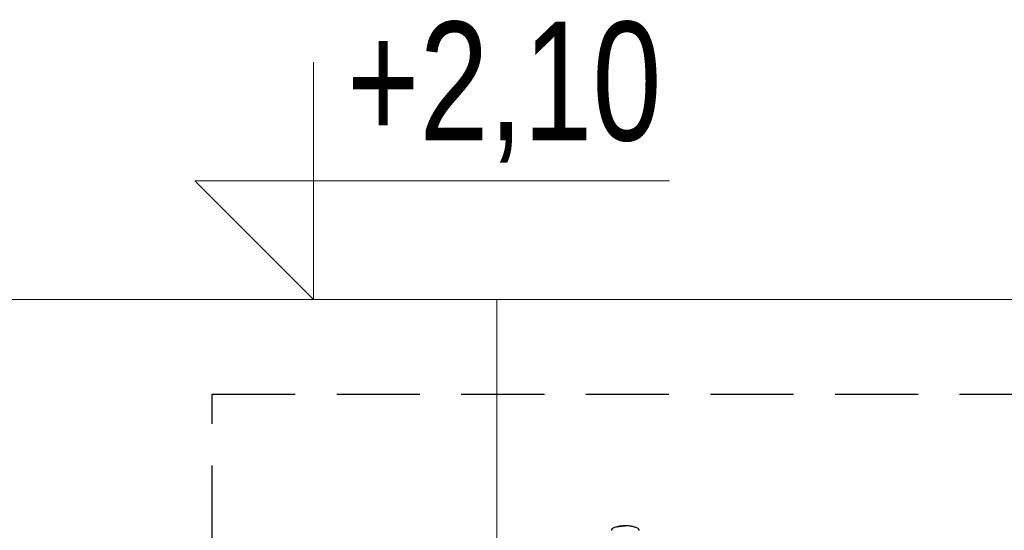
# Model space of a CAD drawing. Header units: inches. Extents: x 53216 to 117387, y -66787 to -22834.
# Tile 46 of 256: x 58202 to 58305, y -30477 to -30423. Entities that reach past the tile are written whole.
import ezdxf

# ---------------------------------------------------------------- set-up
doc = ezdxf.new("R2010")
doc.units = ezdxf.units.IN
doc.header["$MEASUREMENT"] = 0
doc.linetypes.add('HIDDEN', pattern=[0.375, 0.25, -0.125])
doc.layers.get('0').update_dxf_attribs({"lineweight": 0})
doc.layers.add('p--kafelki', color=251, linetype='Continuous', lineweight=13)
doc.layers.add('p--łazienka NP', color=150, linetype='Continuous', lineweight=25)
doc.styles.add('1-50', font='arial.ttf', dxfattribs={"width": 0.75, "height": 12.5})

# ---------------------------------------------------------------- blocks, each defined once
blk = doc.blocks.new('kota wykoń')
for p, q in [((0, 25), (0, 0)), ((0, 0), (-12.5, 12.5)), ((-12.5, 12.5), (37.5, 12.5))]:
    blk.add_line(p, q)
at = {"lineweight": 0}
blk.add_line((-2.5, 0), (2.5, 0), dxfattribs=at)
blk = doc.blocks.new('natrysk')
at = {"linetype": 'Continuous'}
for points, knots in [([(-1.36, 65.62), (-1.37, 65.62), (-1.38, 65.61), (-1.39, 65.6), (-1.4, 65.6), (-1.42, 65.58), (-1.43, 65.56), (-1.45, 65.53), (-1.45, 65.51), (-1.46, 65.48), (-1.46, 65.46), (-1.46, 65.44)], [0, 0, 0, 0, 0.125, 0.125, 0.25, 0.25, 0.5, 0.5, 0.75, 0.75, 1, 1, 1, 1]), ([(0, 65.91), (-0.06, 65.91), (-0.12, 65.91), (-0.23, 65.91), (-0.29, 65.9), (-0.47, 65.89), (-0.58, 65.87), (-0.76, 65.84), (-0.81, 65.82), (-0.93, 65.79), (-0.98, 65.78), (-1.15, 65.72), (-1.26, 65.68), (-1.36, 65.62)], [0, 0, 0, 0, 0.125, 0.125, 0.25, 0.25, 0.5, 0.5, 0.625, 0.625, 0.75, 0.75, 1, 1, 1, 1]), ([(-0.01, 65.88), (-0.01, 65.88), (-0.01, 65.88), (-0.01, 65.88), (-0.01, 65.88), (-0.01, 65.88), (-0.01, 65.88), (-0.01, 65.88), (-0.01, 65.88), (-0.03, 65.88), (-0.11, 65.87), (-0.27, 65.87), (-0.51, 65.84), (-0.68, 65.81), (-0.78, 65.79)], [0, 0, 0, 0, 0.000002, 0.000006, 0.000024, 0.000094, 0.000372, 0.001477, 0.005837, 0.022846, 0.087525, 0.318377, 0.639462, 1, 1, 1, 1]), ([(1.36, 65.62), (1.26, 65.68), (1.15, 65.72), (0.99, 65.78), (0.93, 65.79), (0.82, 65.82), (0.76, 65.84), (0.59, 65.87), (0.47, 65.89), (0.24, 65.91), (0.12, 65.91), (0, 65.91)], [0, 0, 0, 0, 0.25, 0.25, 0.375, 0.375, 0.5, 0.5, 0.75, 0.75, 1, 1, 1, 1]), ([(1.46, 65.44), (1.46, 65.45), (1.46, 65.46), (1.46, 65.48), (1.46, 65.49), (1.45, 65.51), (1.45, 65.53), (1.43, 65.56), (1.42, 65.58), (1.39, 65.6), (1.38, 65.61), (1.36, 65.62)], [0, 0, 0, 0, 0.125, 0.125, 0.25, 0.25, 0.5, 0.5, 0.75, 0.75, 1, 1, 1, 1])]:
    blk.add_open_spline(points, degree=3, knots=knots, dxfattribs=at)

msp = doc.modelspace()

# ---------------------------------------------------------------- linework, layer by layer
at = {"layer": 'p--kafelki', "linetype": 'Continuous'}
for p, q in [((57856.023, -30452.51), (58407.073, -30452.51)), ((58251.873, -30452.51), (58251.873, -30662.51))]:
    msp.add_line(p, q, dxfattribs=at)
at = {"layer": 'p--łazienka NP', "linetype": 'HIDDEN', "ltscale": 35}
msp.add_lwpolyline([(58311.873, -30662.51), (58221.873, -30662.51), (58221.873, -30462.51), (58311.873, -30462.51)], close=True, dxfattribs=at)

# ---------------------------------------------------------------- block references
msp.add_blockref('kota wykoń', (58232.56, -30452.51))
at = {"layer": 'p--łazienka NP', "linetype": 'Continuous', "lineweight": 30, "ltscale": 35}
msp.add_blockref('natrysk', (58265.4, -30542.28), dxfattribs=at)

# ---------------------------------------------------------------- texts
at = {"color": 0, "insert": (58236.078, -30423.263), "char_height": 12.5, "width": 211.46444, "attachment_point": 1, "style": '1-50'}
msp.add_mtext('+2,10', dxfattribs=at)

doc.saveas('drawing.dxf')
